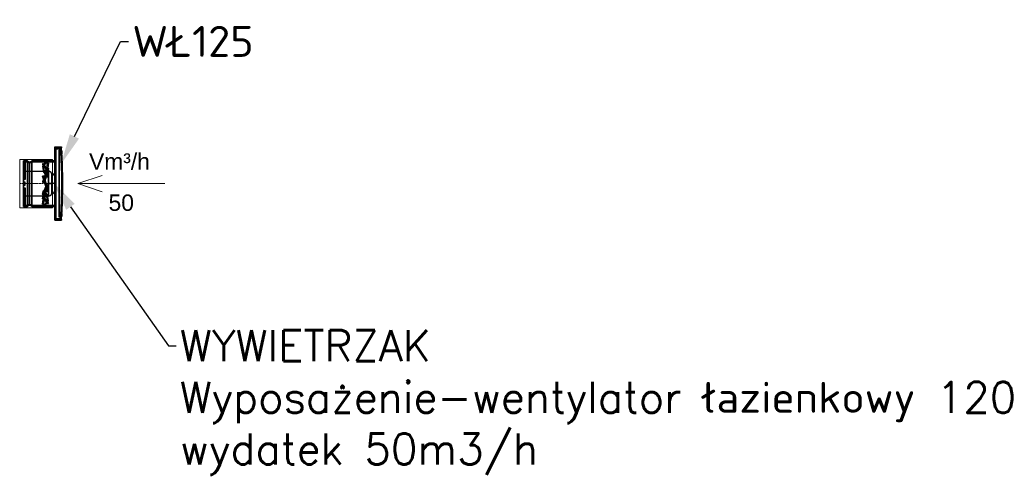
# Model space of a CAD drawing. Header units: centimetres. Extents: x 8435 to 34224, y 15581 to 23928.
# Tile 26 of 256: x 15352 to 15606, y 18429 to 18547. Entities that reach past the tile are written whole.
import ezdxf
from ezdxf import colors
from ezdxf.entities.mleader import LeaderData, LeaderLine
from ezdxf.enums import TextEntityAlignment as Align
from ezdxf.math import Vec2, Vec3

# ---------------------------------------------------------------- set-up
doc = ezdxf.new("R2010")
doc.units = ezdxf.units.CM
doc.header["$LTSCALE"] = 0.2
doc.linetypes.add('DASHDOT', pattern=[1, 0.5, -0.25, 0, -0.25])
for name, color, linetype, lineweight in [('2DL_DESC', 7, 'Continuous', 9), ('2DL_PRO_w', 42, 'Continuous', 15), ('_ET_OPIS', 7, 'Continuous', 20), ('CP_AXISAC', 7, 'DASHDOT', 9)]:
    doc.layers.add(name, color=color, linetype=linetype, lineweight=lineweight)
doc.layers.add('_ET_URZĄDZENIA', color=7, linetype='Continuous')
doc.layers.add('MAIN-1', color=7, linetype='Continuous')
doc.styles.add('CP_ATTR', font='arial.ttf')
doc.styles.add('SIMPLEX', font='simplex.shx', dxfattribs={"height": 12})

# ---------------------------------------------------------------- blocks, each defined once
blk = doc.blocks.new('A$C68ffb835')
at = {"layer": 'MAIN-1'}
for p, q in [((128, 85), (30, 85)), ((30, 85), (30, 76.2)), ((30, 85), (128, 85)), ((32, 85), (32.6, 85)), ((32, 76.2), (32, 85)), ((40.5, 85), (32, 85)), ((32.6, 81), (32.6, 85)), ((32.6, 85), (52.2, 85)), ((33.9, 85), (55.9, 85)), ((33.9, 85), (33.9, 81)), ((53.6, 85), (33.9, 85)), ((56.2, 85), (40.5, 85)), ((40.5, 85), (40.5, 81)), ((44.2, 85), (59.9, 85)), ((44.2, 81), (44.2, 85)), ((76, 85), (44.2, 85)), ((56.2, 85), (52, 85)), ((52, 31.1), (52, 85)), ((52.2, 85), (52, 85)), ((52.2, 81), (52.2, 85)), ((53.6, 85), (53.6, 81)), ((64.7, 85), (53.6, 85)), ((55.9, 81), (55.9, 85)), ((55.9, 85), (64.7, 85)), ((56.2, 85), (56.2, 81)), ((59.9, 85), (76, 85)), ((59.9, 81), (59.9, 85)), ((61.4, 85), (96.6, 85)), ((61.4, 85), (61.4, 81)), ((70.1, 85), (61.4, 85)), ((64.7, 81), (64.7, 85)), ((70.1, 85), (70.1, 81)), ((87.9, 85), (70.1, 85)), ((76, 85), (76, 81)), ((76, 85), (76, 85)), ((76, 85), (76, 81)), ((82, 85), (98.1, 85)), ((82, 81), (82, 85)), ((82, 85), (82, 85)), ((82, 81), (82, 85)), ((113.8, 85), (82, 85)), ((87.9, 81), (87.9, 85)), ((96.6, 85), (87.9, 85)), ((93.3, 85), (93.3, 81)), ((104.4, 85), (93.3, 85)), ((93.3, 85), (102.1, 85)), ((96.6, 81), (96.6, 85)), ((98.1, 85), (98.1, 81)), ((98.1, 85), (113.8, 85)), ((101.8, 85), (106, 85)), ((101.8, 81), (101.8, 85)), ((117.5, 85), (101.8, 85)), ((102.1, 85), (124.1, 85)), ((102.1, 85), (102.1, 81)), ((104.4, 81), (104.4, 85)), ((124.1, 85), (104.4, 85)), ((106, 85), (105.8, 85)), ((105.8, 85), (105.8, 81)), ((105.8, 85), (125.4, 85)), ((106, 85), (106, 31.1)), ((113.8, 85), (113.8, 81)), ((117.5, 81), (117.5, 85)), ((126, 85), (117.5, 85)), ((124.1, 81), (124.1, 85)), ((125.4, 85), (126, 85)), ((125.4, 85), (125.4, 81)), ((126, 85), (126, 76.2)), ((128, 76.2), (128, 85)), ((128, 76.2), (30, 76.2)), ((30, 76.2), (128, 76.2)), ((128, 66.6), (30, 66.6)), ((30, 66.6), (128, 66.6)), ((30, 66.6), (30, 17)), ((126, 76.2), (32, 76.2)), ((32, 76.2), (126, 76.2)), ((32, 71.4), (126, 71.4)), ((126, 71.4), (32, 71.4)), ((32, 66.6), (126, 66.6)), ((32, 15), (32, 66.6)), ((126, 66.6), (32, 66.6)), ((33.9, 81), (32.6, 81)), ((40.5, 81), (32.6, 81)), ((33.9, 81), (53.6, 81)), ((124, 71.4), (34, 71.4)), ((34, 71.4), (124, 71.4)), ((52.2, 81), (40.5, 81)), ((40.5, 81), (56.2, 81)), ((40.5, 81), (44.2, 81)), ((59.9, 81), (44.2, 81)), ((53.6, 81), (52.2, 81)), ((61.4, 81), (55.9, 81)), ((59.9, 81), (55.9, 81)), ((56.2, 81), (59.9, 81)), ((64.7, 81), (59.9, 81)), ((61.4, 81), (70.1, 81)), ((70.1, 81), (64.7, 81)), ((76, 81), (82, 81)), ((76, 81), (76, 81)), ((76, 81), (82, 81)), ((82, 81), (82, 81)), ((93.3, 81), (87.9, 81)), ((87.9, 81), (96.6, 81)), ((98.1, 81), (93.3, 81)), ((102.1, 81), (96.6, 81)), ((98.1, 81), (101.8, 81)), ((102.1, 81), (98.1, 81)), ((113.8, 81), (98.1, 81)), ((101.8, 81), (117.5, 81)), ((105.8, 81), (104.4, 81)), ((104.4, 81), (124.1, 81)), ((117.5, 81), (105.8, 81)), ((113.8, 81), (117.5, 81)), ((125.4, 81), (117.5, 81)), ((125.4, 81), (124.1, 81)), ((126, 66.6), (126, 15)), ((128, 17), (128, 66.6)), ((34.8, 41.8), (34.9, 43.7)), ((34.9, 43.7), (50.6, 41.8)), ((45.9, 41.8), (46.5, 43.7)), ((46.5, 43.7), (58.2, 41.8)), ((56.5, 43.7), (64.5, 41.8)), ((56.9, 41.8), (56.5, 43.7)), ((62.3, 33), (95.1, 43.7)), ((82.6, 43.7), (81.4, 41.8)), ((82, 41.8), (82.6, 43.7)), ((95.1, 43.7), (89.2, 41.8)), ((95.7, 41.8), (95.1, 43.7)), ((116, 43.7), (102.8, 41.8)), ((121.5, 43.7), (106.3, 41.8)), ((115.8, 41.8), (116, 43.7)), ((121.9, 41.8), (121.5, 43.7)), ((34, 39.7), (34.2, 41.6)), ((50.5, 39.9), (34.8, 41.8)), ((51.3, 34.9), (36.1, 33)), ((36.1, 33), (36.5, 31.1)), ((36.5, 31.1), (51.7, 33)), ((42, 31.1), (55.2, 33)), ((42.2, 33), (42, 31.1)), ((55.3, 34.9), (42.2, 33)), ((57.6, 39.9), (45.9, 41.8)), ((50.1, 38.5), (50.2, 40.4)), ((50.1, 37.7), (50.3, 39.6)), ((52.1, 37.7), (50.1, 37.7)), ((50.3, 39.6), (52.2, 39.6)), ((50.5, 39.9), (50.6, 41.8)), ((51.3, 34.9), (51.7, 33)), ((52, 37.1), (51.8, 35.2)), ((51.8, 35.2), (53.7, 35.2)), ((53.9, 37.1), (52, 37.1)), ((79, 31.1), (52, 31.1)), ((52, 31.1), (79, 31.1)), ((55.6, 37.1), (54, 37.1)), ((54, 37.1), (54.4, 35.2)), ((54.4, 35.2), (55.9, 35.2)), ((55.3, 34.9), (55.2, 33)), ((64.9, 39.9), (56.9, 41.8)), ((79, 24.2), (57, 24.2)), ((57.6, 39.9), (58.2, 41.8)), ((58.8, 39.6), (60.3, 39.6)), ((59.1, 37.7), (58.8, 39.6)), ((60.7, 37.7), (59.1, 37.7)), ((68.2, 34.9), (62.3, 33)), ((62.3, 33), (62.9, 31.1)), ((95.7, 41.8), (62.9, 31.1)), ((62.9, 37.7), (63.4, 39.6)), ((63.7, 37.7), (62.9, 37.7)), ((62.9, 31.1), (68.8, 33)), ((63.4, 39.6), (64.3, 39.6)), ((64.9, 39.9), (64.5, 41.8)), ((74.9, 37.1), (68.2, 34.9)), ((68.2, 34.9), (68.8, 33)), ((68.8, 33), (75.5, 35.2)), ((70.3, 37.1), (69.7, 35.2)), ((69.7, 35.2), (70.6, 35.2)), ((71.1, 37.1), (70.3, 37.1)), ((74.9, 37.1), (82.5, 39.6)), ((75.5, 35.2), (74.9, 37.1)), ((74.9, 37.1), (74.9, 37.1)), ((74.9, 37.1), (75.5, 35.2)), ((75.4, 31.1), (76.6, 33)), ((76, 33), (75.4, 31.1)), ((83.1, 37.7), (75.5, 35.2)), ((75.5, 35.2), (75.5, 35.2)), ((77.2, 34.9), (76, 33)), ((77.2, 34.9), (76.6, 33)), ((79, 31.1), (79, 24.2)), ((79, 24.2), (79, 31.1)), ((106, 31.1), (79, 31.1)), ((79, 31.1), (106, 31.1)), ((79, 17), (79, 24.2)), ((79, 17), (79, 24.2)), ((101, 24.2), (79, 24.2)), ((80.8, 39.9), (82, 41.8)), ((80.8, 39.9), (81.4, 41.8)), ((89.2, 41.8), (82.5, 39.6)), ((82.5, 39.6), (83.1, 37.7)), ((82.5, 39.6), (82.5, 39.6)), ((83.1, 37.7), (82.5, 39.6)), ((83.1, 37.7), (89.8, 39.9)), ((83.1, 37.7), (83.1, 37.7)), ((86.9, 37.7), (87.7, 37.7)), ((88.3, 39.6), (87.4, 39.6)), ((87.7, 37.7), (88.3, 39.6)), ((89.8, 39.9), (89.2, 41.8)), ((89.8, 39.9), (95.7, 41.8)), ((93.1, 34.9), (93.5, 33)), ((93.1, 34.9), (101.1, 33)), ((101.5, 31.1), (93.5, 33)), ((94.6, 35.2), (93.7, 35.2)), ((94.3, 37.1), (95.1, 37.1)), ((95.1, 37.1), (94.6, 35.2)), ((97.3, 37.1), (98.9, 37.1)), ((99.2, 35.2), (97.7, 35.2)), ((98.9, 37.1), (99.2, 35.2)), ((100.4, 34.9), (99.8, 33)), ((111.5, 31.1), (99.8, 33)), ((100.4, 34.9), (112.1, 33)), ((101.1, 33), (101.5, 31.1)), ((103.6, 39.6), (102.1, 39.6)), ((102.4, 37.7), (104, 37.7)), ((102.7, 39.9), (115.8, 41.8)), ((102.7, 39.9), (102.8, 41.8)), ((104, 37.7), (103.6, 39.6)), ((104.1, 37.7), (106, 37.7)), ((106.2, 39.6), (104.3, 39.6)), ((107.7, 35.2), (105.8, 35.2)), ((105.9, 37.1), (107.9, 37.1)), ((106, 37.7), (106.2, 39.6)), ((106.7, 39.9), (106.3, 41.8)), ((106.7, 39.9), (121.9, 41.8)), ((107.5, 34.9), (107.4, 33)), ((123.1, 31.1), (107.4, 33)), ((107.5, 34.9), (123.2, 33)), ((107.9, 37.1), (107.7, 35.2)), ((107.8, 34.4), (107.9, 36.3)), ((112.1, 33), (111.5, 31.1)), ((123.2, 33), (123.1, 31.1)), ((123.8, 33.2), (124, 35.1)), ((0, 17), (2, 17)), ((0, 17), (0, 17)), ((2, 17), (0, 17)), ((0, 17), (0, 3.1)), ((0, 17), (0, 3.1)), ((0, 3.1), (0, 3.1)), ((0, 3.1), (0, 3.1)), ((0, 3.1), (0, 3.1)), ((0, 3.1), (0, 3.1)), ((0, 3.1), (0, 3.1)), ((0, 3.1), (0.1, 3.1)), ((0.1, 3.1), (0, 3.1)), ((0, 3.1), (0, 3.1)), ((0, 3.1), (0, 3.1)), ((0, 3.1), (0, 3.1)), ((0, 3.1), (0, 3.1)), ((0, 3.1), (0, 3.1)), ((0, 3.1), (0, 3.1)), ((0.1, 3.1), (0.1, 3.1)), ((0.1, 3.1), (0.1, 3.1)), ((0.1, 3.1), (0.2, 3.1)), ((0.2, 3.1), (0.1, 3.1)), ((0.1, 3.1), (0.1, 3.1)), ((0.1, 3.1), (0.1, 3.1)), ((0.2, 3.1), (0.2, 3.1)), ((0.2, 3.1), (0.2, 3.1)), ((0.2, 3.1), (0.3, 3.1)), ((0.3, 3.1), (0.2, 3.1)), ((0.2, 3.1), (0.2, 3.1)), ((0.2, 3.1), (0.2, 3.1)), ((0.3, 3.1), (0.3, 3.1)), ((0.3, 3.1), (0.4, 3.1)), ((0.4, 3.1), (0.3, 3.1)), ((0.3, 3.1), (0.3, 3.1)), ((0.4, 3.1), (0.4, 3.1)), ((0.4, 3.1), (0.5, 3.1)), ((0.5, 3.1), (0.4, 3.1)), ((0.4, 3.1), (0.4, 3.1)), ((0.5, 3.1), (0.6, 3.1)), ((0.6, 3.1), (0.5, 3.1)), ((0.6, 3.1), (0.6, 3.1)), ((0.6, 3.1), (0.7, 3.1)), ((0.7, 3.1), (0.6, 3.1)), ((0.6, 3.1), (0.6, 3.1)), ((0.7, 3.1), (0.7, 3.1)), ((0.7, 3.1), (0.8, 3.1)), ((0.8, 3.1), (0.7, 3.1)), ((0.7, 3.1), (0.7, 3.1)), ((0.8, 3.1), (0.9, 3.1)), ((0.9, 3.1), (0.8, 3.1)), ((0.9, 3.1), (1, 3)), ((1, 3), (0.9, 3.1)), ((1, 3), (1.1, 3)), ((1.1, 3), (1, 3)), ((1.1, 3), (1.1, 3)), ((1.1, 3), (1.2, 3)), ((1.2, 3), (1.1, 3)), ((1.1, 3), (1.1, 3)), ((1.2, 3), (1.3, 3)), ((1.3, 3), (1.2, 3)), ((1.3, 3), (1.4, 3)), ((1.4, 3), (1.3, 3)), ((1.4, 3), (1.5, 3)), ((1.5, 3), (1.4, 3)), ((1.5, 3), (1.6, 3)), ((1.6, 3), (1.5, 3)), ((1.6, 3), (1.6, 3)), ((1.6, 3), (1.7, 3)), ((1.7, 3), (1.6, 3)), ((1.6, 3), (1.6, 3)), ((1.7, 3), (1.8, 3)), ((1.8, 3), (1.7, 3)), ((1.8, 3), (1.9, 3)), ((1.9, 3), (1.8, 3)), ((1.9, 3), (2, 3)), ((2, 3), (1.9, 3)), ((2, 17), (156, 17)), ((156, 17), (2, 17)), ((2, 17), (2, 3)), ((2, 17), (2, 3)), ((2, 15), (2, 5)), ((4, 15), (2, 15)), ((2, 15), (2, 5)), ((2, 15), (4, 15)), ((2, 15), (2, 15)), ((2, 5), (2, 5)), ((2, 5), (2, 5)), ((2, 5), (2, 5)), ((2, 5), (2, 5)), ((2, 5), (2, 5)), ((2, 5), (2.1, 5)), ((2, 5), (2, 5)), ((2.1, 5), (2, 5)), ((2, 5), (2, 5)), ((2, 5), (2, 5)), ((2, 5), (2, 5)), ((2, 5), (2, 5)), ((2, 5), (2, 5)), ((2.1, 5), (2.1, 5)), ((2.1, 5), (2.1, 5)), ((2.1, 5), (2.2, 5)), ((2.2, 5), (2.1, 5)), ((2.1, 5), (2.1, 5)), ((2.1, 5), (2.1, 5)), ((2.2, 5), (2.2, 5)), ((2.2, 5), (2.2, 5)), ((2.2, 5), (2.3, 4.9)), ((2.3, 4.9), (2.2, 5)), ((2.2, 5), (2.2, 5)), ((2.2, 5), (2.2, 5)), ((2.3, 4.9), (2.3, 4.9)), ((2.3, 4.9), (2.4, 4.9)), ((2.4, 4.9), (2.3, 4.9)), ((2.3, 4.9), (2.3, 4.9)), ((2.4, 4.9), (2.4, 4.9)), ((2.4, 4.9), (2.5, 4.9)), ((2.5, 4.9), (2.4, 4.9)), ((2.4, 4.9), (2.4, 4.9)), ((2.5, 4.9), (2.6, 4.9)), ((2.6, 4.9), (2.5, 4.9)), ((2.6, 4.9), (2.6, 4.9)), ((2.6, 4.9), (2.7, 4.9)), ((2.7, 4.9), (2.6, 4.9)), ((2.6, 4.9), (2.6, 4.9)), ((2.7, 4.9), (2.7, 4.9)), ((2.7, 4.9), (2.8, 4.9)), ((2.8, 4.9), (2.7, 4.9)), ((2.7, 4.9), (2.7, 4.9)), ((2.8, 4.9), (2.9, 4.9)), ((2.9, 4.9), (2.8, 4.9)), ((2.9, 4.9), (3, 4.9)), ((3, 4.9), (2.9, 4.9)), ((3, 4.9), (3.1, 4.9)), ((3.1, 4.9), (3, 4.9)), ((3.1, 4.9), (3.1, 4.9)), ((3.1, 4.9), (3.2, 4.9)), ((3.2, 4.9), (3.1, 4.9)), ((3.1, 4.9), (3.1, 4.9)), ((3.2, 4.9), (3.3, 4.9)), ((3.3, 4.9), (3.2, 4.9)), ((3.3, 4.9), (3.4, 4.9)), ((3.4, 4.9), (3.3, 4.9)), ((3.4, 4.9), (3.5, 4.9)), ((3.5, 4.9), (3.4, 4.9)), ((3.5, 4.9), (3.6, 4.8)), ((3.6, 4.8), (3.5, 4.9)), ((3.6, 4.8), (3.6, 4.8)), ((3.6, 4.8), (3.7, 4.8)), ((3.7, 4.8), (3.6, 4.8)), ((3.6, 4.8), (3.6, 4.8)), ((3.7, 4.8), (3.8, 4.8)), ((3.8, 4.8), (3.7, 4.8)), ((3.8, 4.8), (3.9, 4.8)), ((3.9, 4.8), (3.8, 4.8)), ((3.9, 4.8), (4, 4.8)), ((4, 4.8), (3.9, 4.8)), ((4, 15), (4, 4.8)), ((154, 15), (4, 15)), ((4, 15), (4, 4.8)), ((4, 15), (154, 15)), ((6.9, 4.6), (6.9, 8)), ((6.9, 8), (151.1, 8)), ((6.9, 4.6), (6.9, 8)), ((151.1, 8), (6.9, 8)), ((6.9, 8), (6.9, 8)), ((6.9, 4.6), (6.9, 8)), ((6.9, 8), (151.1, 8)), ((6.9, 4.6), (6.9, 8)), ((151.1, 8), (6.9, 8)), ((6.9, 8), (6.9, 8)), ((6.9, 4.6), (6.9, 8)), ((6.9, 8), (151.1, 8)), ((6.9, 4.6), (6.9, 8)), ((151.1, 8), (6.9, 8)), ((6.9, 8), (6.9, 8)), ((6.9, 4.6), (6.9, 8)), ((151.1, 8), (6.9, 8)), ((6.9, 8), (151.1, 8)), ((6.9, 8), (6.9, 8)), ((6.9, 4.6), (6.9, 8)), ((6.9, 4.6), (6.9, 8)), ((151.1, 8), (6.9, 8)), ((6.9, 8), (151.1, 8)), ((6.9, 8), (6.9, 8)), ((6.9, 4.6), (6.9, 8)), ((6.9, 4.6), (6.9, 8)), ((151.1, 8), (6.9, 8)), ((6.9, 8), (151.1, 8)), ((6.9, 8), (6.9, 8)), ((6.9, 4.6), (6.9, 8)), ((6.9, 4.6), (6.9, 8)), ((151.1, 8), (6.9, 8)), ((6.9, 8), (151.1, 8)), ((6.9, 8), (6.9, 8)), ((6.9, 4.6), (6.9, 8)), ((6.9, 4.6), (6.9, 8)), ((151.1, 8), (6.9, 8)), ((6.9, 8), (151.1, 8)), ((6.9, 8), (6.9, 8)), ((6.9, 4.6), (6.9, 8)), ((6.9, 4.6), (6.9, 8)), ((151.1, 8), (6.9, 8)), ((6.9, 8), (151.1, 8)), ((6.9, 8), (6.9, 8)), ((6.9, 4.6), (6.9, 8)), ((6.9, 4.6), (6.9, 4.6)), ((6.9, 4.6), (6.9, 4.6)), ((6.9, 4.6), (6.9, 4.6)), ((6.9, 4.6), (6.9, 4.6)), ((6.9, 4.6), (6.9, 4.6)), ((6.9, 4.6), (6.9, 4.6)), ((6.9, 4.6), (6.9, 4.6)), ((6.9, 4.6), (6.9, 4.6)), ((6.9, 4.6), (6.9, 4.6)), ((8, 4.5), (7.9, 4.5)), ((7.9, 4.5), (7.9, 4.5)), ((7.9, 4.5), (7.9, 4.5)), ((7.9, 4.5), (7.9, 4.5)), ((7.9, 4.5), (7.9, 4.5)), ((7.9, 4.5), (8, 4.5)), ((7.9, 4.5), (7.9, 2.5)), ((7.9, 2.5), (7.9, 4.5)), ((8, 2.5), (7.9, 2.5)), ((7.9, 2.5), (7.9, 2.5)), ((7.9, 2.5), (7.9, 2.5)), ((7.9, 2.5), (7.9, 2.5)), ((7.9, 2.5), (7.9, 2.5)), ((7.9, 2.5), (8, 2.5)), ((8.1, 4.5), (8, 4.5)), ((8, 4.5), (8, 4.5)), ((8, 4.5), (8, 4.5)), ((8, 4.5), (8, 4.5)), ((8, 4.5), (8, 4.5)), ((8, 4.5), (8.1, 4.5)), ((8.1, 2.5), (8, 2.5)), ((8, 2.5), (8, 2.5)), ((8, 2.5), (8, 2.5)), ((8, 2.5), (8, 2.5)), ((8, 2.5), (8, 2.5)), ((8, 2.5), (8.1, 2.5)), ((8.1, 4.5), (8.1, 4.5)), ((8.1, 4.5), (8.1, 4.5)), ((8.1, 2.5), (8.1, 4.5)), ((8.1, 4.5), (8.1, 2.5)), ((8.1, 2.5), (8.1, 2.5)), ((8.1, 2.5), (8.1, 2.5)), ((8.3, 4.5), (8.2, 4.5)), ((8.2, 4.5), (8.3, 4.5)), ((8.2, 4.5), (8.2, 2.5)), ((8.2, 2.5), (8.2, 4.5)), ((8.3, 2.5), (8.2, 2.5)), ((8.2, 2.5), (8.3, 2.5)), ((8.4, 4.5), (8.3, 4.5)), ((8.3, 4.5), (8.4, 4.5)), ((8.4, 2.5), (8.3, 2.5)), ((8.3, 2.5), (8.4, 2.5)), ((8.5, 4.5), (8.4, 4.5)), ((8.4, 4.5), (8.5, 4.5)), ((8.5, 2.5), (8.4, 2.5)), ((8.4, 2.5), (8.5, 2.5)), ((8.6, 4.5), (8.5, 4.5)), ((8.5, 4.5), (8.6, 4.5)), ((8.6, 2.5), (8.5, 2.5)), ((8.5, 2.5), (8.6, 2.5)), ((8.7, 4.5), (8.6, 4.5)), ((8.6, 4.5), (8.7, 4.5)), ((8.7, 2.5), (8.6, 2.5)), ((8.6, 2.5), (8.7, 2.5)), ((8.9, 4.5), (8.7, 4.5)), ((8.7, 4.5), (8.9, 4.5)), ((8.9, 2.5), (8.7, 2.5)), ((8.7, 2.5), (8.9, 2.5)), ((8.9, 2.5), (8.9, 4.5)), ((8.9, 4.5), (8.9, 2.5)), ((9.2, 4.4), (9.1, 4.4)), ((9.1, 4.4), (9.2, 4.4)), ((9.1, 4.4), (9.1, 2.4)), ((9.1, 2.4), (9.1, 4.4)), ((9.2, 2.4), (9.1, 2.4)), ((9.1, 2.4), (9.2, 2.4)), ((9.4, 4.4), (9.2, 4.4)), ((9.2, 4.4), (9.3, 4.4)), ((9.4, 2.4), (9.2, 2.4)), ((9.2, 2.4), (9.3, 2.4)), ((9.3, 4.4), (9.5, 4.4)), ((9.3, 2.4), (9.5, 2.4)), ((9.6, 4.4), (9.4, 4.4)), ((9.6, 2.4), (9.4, 2.4)), ((9.5, 4.4), (9.7, 4.4)), ((9.5, 2.4), (9.7, 2.4)), ((9.8, 4.4), (9.6, 4.4)), ((9.8, 2.4), (9.6, 2.4)), ((9.7, 4.4), (9.8, 4.4)), ((9.7, 2.4), (9.8, 2.4)), ((10, 4.4), (9.8, 4.4)), ((9.8, 4.4), (10, 4.4)), ((10, 2.4), (9.8, 2.4)), ((9.8, 2.4), (10, 2.4)), ((10.2, 4.4), (10, 4.4)), ((10, 4.4), (10.2, 4.4)), ((10.2, 2.4), (10, 2.4)), ((10, 2.4), (10.2, 2.4)), ((10.2, 2.4), (10.2, 4.4)), ((10.2, 4.4), (10.2, 2.4)), ((10.5, 4.4), (10.7, 4.3)), ((10.7, 4.3), (10.5, 4.4)), ((10.5, 4.4), (10.5, 2.4)), ((10.5, 2.4), (10.5, 4.4)), ((10.7, 2.3), (10.5, 2.4)), ((10.5, 2.4), (10.7, 2.3)), ((10.7, 4.3), (10.9, 4.3)), ((10.9, 4.3), (10.7, 4.3)), ((10.9, 2.3), (10.7, 2.3)), ((10.7, 2.3), (10.9, 2.3)), ((10.9, 4.3), (11.1, 4.3)), ((11.1, 4.3), (10.9, 4.3)), ((11.1, 2.3), (10.9, 2.3)), ((10.9, 2.3), (11.2, 2.3)), ((11.1, 4.3), (11.3, 4.3)), ((11.3, 4.3), (11.1, 4.3)), ((11.3, 2.3), (11.1, 2.3)), ((11.2, 2.3), (11.5, 2.3)), ((11.3, 4.3), (11.5, 4.3)), ((11.5, 4.3), (11.3, 4.3)), ((11.5, 2.3), (11.3, 2.3)), ((11.5, 4.3), (11.8, 4.3)), ((11.8, 4.3), (11.5, 4.3)), ((11.8, 2.3), (11.5, 2.3)), ((11.5, 2.3), (11.7, 2.3)), ((11.7, 2.3), (12, 2.2)), ((11.8, 4.3), (12, 4.2)), ((12, 4.2), (11.8, 4.3)), ((12, 2.2), (11.8, 2.3)), ((12, 2.2), (12, 4.2)), ((12, 4.2), (12, 2.2)), ((12.4, 4.2), (12.4, 2.2)), ((12.4, 4.2), (12.7, 4.2)), ((12.7, 4.2), (12.4, 4.2)), ((12.4, 2.2), (12.4, 4.2)), ((12.7, 2.2), (12.4, 2.2)), ((12.4, 2.2), (12.7, 2.2)), ((12.7, 4.2), (13, 4.2)), ((13, 4.2), (12.7, 4.2)), ((13, 2.2), (12.7, 2.2)), ((12.7, 2.2), (13, 2.2)), ((13, 4.2), (13.3, 4.2)), ((13.3, 4.2), (13, 4.2)), ((13.3, 2.2), (13, 2.2)), ((13, 2.2), (13.3, 2.2)), ((13.3, 4.2), (13.6, 4.1)), ((13.6, 4.1), (13.3, 4.2)), ((13.6, 2.1), (13.3, 2.2)), ((13.3, 2.2), (13.6, 2.1)), ((13.6, 4.1), (14, 4.1)), ((14, 4.1), (13.6, 4.1)), ((14, 2.1), (13.6, 2.1)), ((13.6, 2.1), (14, 2.1)), ((14, 4.1), (14.3, 4.1)), ((14.3, 4.1), (14, 4.1)), ((14.3, 2.1), (14, 2.1)), ((14, 2.1), (14.3, 2.1)), ((14.3, 4.1), (14.7, 4.1)), ((14.7, 4.1), (14.3, 4.1)), ((14.7, 2.1), (14.3, 2.1)), ((14.3, 2.1), (14.7, 2.1)), ((14.7, 4.1), (14.7, 2.1)), ((14.7, 2.1), (14.7, 4.1)), ((128, 17), (30, 17)), ((30, 17), (128, 17)), ((126, 15), (32, 15)), ((32, 15), (126, 15)), ((64.3, 17), (79, 17)), ((79, 17), (93.7, 17)), ((143.3, 4.1), (143.7, 4.1)), ((143.7, 4.1), (143.3, 4.1)), ((143.3, 2.1), (143.3, 4.1)), ((143.3, 4.1), (143.3, 2.1)), ((143.7, 2.1), (143.3, 2.1)), ((143.3, 2.1), (143.7, 2.1)), ((143.7, 4.1), (144, 4.1)), ((144, 4.1), (143.7, 4.1)), ((144, 2.1), (143.7, 2.1)), ((143.7, 2.1), (144, 2.1)), ((144, 4.1), (144.4, 4.1)), ((144.4, 4.1), (144, 4.1)), ((144.4, 2.1), (144, 2.1)), ((144, 2.1), (144.4, 2.1)), ((144.4, 4.1), (144.7, 4.2)), ((144.7, 4.2), (144.4, 4.1)), ((144.7, 2.2), (144.4, 2.1)), ((144.4, 2.1), (144.7, 2.2)), ((144.7, 4.2), (145, 4.2)), ((145, 4.2), (144.7, 4.2)), ((145, 2.2), (144.7, 2.2)), ((144.7, 2.2), (145, 2.2)), ((145, 4.2), (145.3, 4.2)), ((145.3, 4.2), (145, 4.2)), ((145.3, 2.2), (145, 2.2)), ((145, 2.2), (145.3, 2.2)), ((145.3, 4.2), (145.6, 4.2)), ((145.6, 4.2), (145.3, 4.2)), ((145.6, 2.2), (145.3, 2.2)), ((145.3, 2.2), (145.6, 2.2)), ((145.6, 2.2), (145.6, 4.2)), ((145.6, 4.2), (145.6, 2.2)), ((146, 4.2), (146.2, 4.3)), ((146.2, 4.3), (146, 4.2)), ((146, 4.2), (146, 2.2)), ((146, 2.2), (146, 4.2)), ((146.3, 2.3), (146, 2.2)), ((146, 2.2), (146.2, 2.3)), ((146.2, 4.3), (146.5, 4.3)), ((146.5, 4.3), (146.2, 4.3)), ((146.2, 2.3), (146.5, 2.3)), ((146.5, 2.3), (146.3, 2.3)), ((146.5, 4.3), (146.7, 4.3)), ((146.7, 4.3), (146.5, 4.3)), ((146.8, 2.3), (146.5, 2.3)), ((146.5, 2.3), (146.7, 2.3)), ((146.7, 4.3), (146.9, 4.3)), ((146.9, 4.3), (146.7, 4.3)), ((146.7, 2.3), (146.9, 2.3)), ((147.1, 2.3), (146.8, 2.3)), ((146.9, 4.3), (147.1, 4.3)), ((147.1, 4.3), (146.9, 4.3)), ((146.9, 2.3), (147.1, 2.3)), ((147.1, 4.3), (147.3, 4.3)), ((147.3, 4.3), (147.1, 4.3)), ((147.3, 2.3), (147.1, 2.3)), ((147.1, 2.3), (147.3, 2.3)), ((147.3, 4.3), (147.5, 4.4)), ((147.5, 4.4), (147.3, 4.3)), ((147.5, 2.4), (147.3, 2.3)), ((147.3, 2.3), (147.5, 2.4)), ((147.5, 2.4), (147.5, 4.4)), ((147.5, 4.4), (147.5, 2.4)), ((147.8, 4.4), (148, 4.4)), ((148, 4.4), (147.8, 4.4)), ((147.8, 4.4), (147.8, 2.4)), ((147.8, 2.4), (147.8, 4.4)), ((148, 2.4), (147.8, 2.4)), ((147.8, 2.4), (148, 2.4)), ((148, 4.4), (148.2, 4.4)), ((148.2, 4.4), (148, 4.4)), ((148.2, 2.4), (148, 2.4)), ((148, 2.4), (148.2, 2.4)), ((148.2, 4.4), (148.3, 4.4)), ((148.4, 4.4), (148.2, 4.4)), ((148.4, 2.4), (148.2, 2.4)), ((148.2, 2.4), (148.4, 2.4)), ((148.3, 4.4), (148.5, 4.4)), ((148.6, 4.4), (148.4, 4.4)), ((148.6, 2.4), (148.4, 2.4)), ((148.4, 2.4), (148.6, 2.4)), ((148.5, 4.4), (148.7, 4.4)), ((148.8, 4.4), (148.6, 4.4)), ((148.8, 2.4), (148.6, 2.4)), ((148.6, 2.4), (148.8, 2.4)), ((148.7, 4.4), (148.8, 4.4)), ((148.8, 4.4), (148.9, 4.4)), ((148.9, 4.4), (148.8, 4.4)), ((148.9, 2.4), (148.8, 2.4)), ((148.8, 2.4), (148.9, 2.4)), ((148.9, 2.4), (148.9, 4.4)), ((148.9, 4.4), (148.9, 2.4)), ((149.1, 4.5), (149.3, 4.5)), ((149.3, 4.5), (149.1, 4.5)), ((149.1, 4.5), (149.1, 2.5)), ((149.1, 2.5), (149.1, 4.5)), ((149.3, 2.5), (149.1, 2.5)), ((149.1, 2.5), (149.3, 2.5)), ((149.3, 4.5), (149.4, 4.5)), ((149.4, 4.5), (149.3, 4.5)), ((149.4, 2.5), (149.3, 2.5)), ((149.3, 2.5), (149.4, 2.5)), ((149.4, 4.5), (149.5, 4.5)), ((149.5, 4.5), (149.4, 4.5)), ((149.5, 2.5), (149.4, 2.5)), ((149.4, 2.5), (149.5, 2.5)), ((149.5, 4.5), (149.6, 4.5)), ((149.6, 4.5), (149.5, 4.5)), ((149.6, 2.5), (149.5, 2.5)), ((149.5, 2.5), (149.6, 2.5)), ((149.6, 4.5), (149.7, 4.5)), ((149.7, 4.5), (149.6, 4.5)), ((149.7, 2.5), (149.6, 2.5)), ((149.6, 2.5), (149.7, 2.5)), ((149.7, 4.5), (149.8, 4.5)), ((149.8, 4.5), (149.7, 4.5)), ((149.8, 2.5), (149.7, 2.5)), ((149.7, 2.5), (149.8, 2.5)), ((149.8, 2.5), (149.8, 4.5)), ((149.8, 4.5), (149.8, 2.5)), ((149.9, 4.5), (149.9, 4.5)), ((149.9, 4.5), (150, 4.5)), ((150, 4.5), (149.9, 4.5)), ((149.9, 4.5), (149.9, 4.5)), ((149.9, 4.5), (149.9, 2.5)), ((149.9, 2.5), (149.9, 4.5)), ((150, 2.5), (149.9, 2.5)), ((149.9, 2.5), (149.9, 2.5)), ((149.9, 2.5), (149.9, 2.5)), ((149.9, 2.5), (150, 2.5)), ((150, 4.5), (150, 4.5)), ((150, 4.5), (150, 4.5)), ((150, 4.5), (150.1, 4.5)), ((150.1, 4.5), (150, 4.5)), ((150, 4.5), (150, 4.5)), ((150, 4.5), (150, 4.5)), ((150.1, 2.5), (150, 2.5)), ((150, 2.5), (150, 2.5)), ((150, 2.5), (150, 2.5)), ((150, 2.5), (150, 2.5)), ((150, 2.5), (150, 2.5)), ((150, 2.5), (150.1, 2.5)), ((150.1, 4.5), (150.1, 4.5)), ((150.1, 4.5), (150.1, 4.5)), ((150.1, 4.5), (150.1, 4.5)), ((150.1, 4.5), (150.1, 4.5)), ((150.1, 2.5), (150.1, 4.5)), ((150.1, 4.5), (150.1, 2.5)), ((150.1, 2.5), (150.1, 2.5)), ((150.1, 2.5), (150.1, 2.5)), ((150.1, 2.5), (150.1, 2.5)), ((150.1, 2.5), (150.1, 2.5)), ((151.1, 4.6), (151.1, 8)), ((151.1, 4.6), (151.1, 8)), ((151.1, 8), (151.1, 8)), ((151.1, 4.6), (151.1, 8)), ((151.1, 4.6), (151.1, 8)), ((151.1, 8), (151.1, 8)), ((151.1, 4.6), (151.1, 8)), ((151.1, 4.6), (151.1, 8)), ((151.1, 8), (151.1, 8)), ((151.1, 4.6), (151.1, 8)), ((151.1, 8), (151.1, 8)), ((151.1, 4.6), (151.1, 8)), ((151.1, 4.6), (151.1, 8)), ((151.1, 8), (151.1, 8)), ((151.1, 4.6), (151.1, 8)), ((151.1, 4.6), (151.1, 8)), ((151.1, 8), (151.1, 8)), ((151.1, 4.6), (151.1, 8)), ((151.1, 4.6), (151.1, 8)), ((151.1, 8), (151.1, 8)), ((151.1, 4.6), (151.1, 8)), ((151.1, 4.6), (151.1, 8)), ((151.1, 8), (151.1, 8)), ((151.1, 4.6), (151.1, 8)), ((151.1, 4.6), (151.1, 8)), ((151.1, 8), (151.1, 8)), ((151.1, 4.6), (151.1, 8)), ((151.1, 4.6), (151.1, 4.6)), ((151.1, 4.6), (151.1, 4.6)), ((151.1, 4.6), (151.1, 4.6)), ((151.1, 4.6), (151.1, 4.6)), ((151.1, 4.6), (151.1, 4.6)), ((151.1, 4.6), (151.1, 4.6)), ((151.1, 4.6), (151.1, 4.6)), ((151.1, 4.6), (151.1, 4.6)), ((151.1, 4.6), (151.1, 4.6)), ((154, 15), (154, 4.8)), ((154, 15), (156, 15)), ((154, 15), (154, 4.8)), ((156, 15), (154, 15)), ((154, 4.8), (154.1, 4.8)), ((154.1, 4.8), (154, 4.8)), ((154.1, 4.8), (154.2, 4.8)), ((154.2, 4.8), (154.1, 4.8)), ((154.2, 4.8), (154.3, 4.8)), ((154.3, 4.8), (154.2, 4.8)), ((154.3, 4.8), (154.4, 4.8)), ((154.4, 4.8), (154.3, 4.8)), ((154.4, 4.8), (154.5, 4.9)), ((154.5, 4.9), (154.4, 4.8)), ((154.4, 4.8), (154.4, 4.8)), ((154.4, 4.8), (154.4, 4.8)), ((154.5, 4.9), (154.6, 4.9)), ((154.6, 4.9), (154.5, 4.9)), ((154.6, 4.9), (154.7, 4.9)), ((154.7, 4.9), (154.6, 4.9)), ((154.7, 4.9), (154.8, 4.9)), ((154.8, 4.9), (154.7, 4.9)), ((154.8, 4.9), (154.9, 4.9)), ((154.9, 4.9), (154.8, 4.9)), ((154.9, 4.9), (154.9, 4.9)), ((154.9, 4.9), (155, 4.9)), ((155, 4.9), (154.9, 4.9)), ((154.9, 4.9), (154.9, 4.9)), ((155, 4.9), (155.1, 4.9)), ((155.1, 4.9), (155, 4.9)), ((155.1, 4.9), (155.2, 4.9)), ((155.2, 4.9), (155.1, 4.9)), ((155.2, 4.9), (155.3, 4.9)), ((155.3, 4.9), (155.2, 4.9)), ((155.3, 4.9), (155.3, 4.9)), ((155.3, 4.9), (155.4, 4.9)), ((155.4, 4.9), (155.3, 4.9)), ((155.3, 4.9), (155.3, 4.9)), ((155.4, 4.9), (155.4, 4.9)), ((155.4, 4.9), (155.5, 4.9)), ((155.5, 4.9), (155.4, 4.9)), ((155.4, 4.9), (155.4, 4.9)), ((155.5, 4.9), (155.6, 4.9)), ((155.6, 4.9), (155.5, 4.9)), ((155.6, 4.9), (155.6, 4.9)), ((155.6, 4.9), (155.7, 4.9)), ((155.7, 4.9), (155.6, 4.9)), ((155.6, 4.9), (155.6, 4.9)), ((155.7, 4.9), (155.8, 5)), ((155.8, 5), (155.7, 4.9)), ((155.7, 4.9), (155.7, 4.9)), ((155.7, 4.9), (155.7, 4.9)), ((155.8, 5), (155.8, 5)), ((155.8, 5), (155.8, 5)), ((155.8, 5), (155.9, 5)), ((155.9, 5), (155.8, 5)), ((155.8, 5), (155.8, 5)), ((155.8, 5), (155.8, 5)), ((155.9, 5), (155.9, 5)), ((155.9, 5), (155.9, 5)), ((155.9, 5), (156, 5)), ((156, 5), (155.9, 5)), ((155.9, 5), (155.9, 5)), ((155.9, 5), (155.9, 5)), ((158, 17), (156, 17)), ((156, 17), (158, 17)), ((156, 17), (156, 3)), ((156, 17), (156, 3)), ((156, 15), (156, 5)), ((156, 15), (156, 5)), ((156, 15), (156, 15)), ((156, 5), (156, 5)), ((156, 5), (156, 5)), ((156, 5), (156, 5)), ((156, 5), (156, 5)), ((156, 5), (156, 5)), ((156, 5), (156, 5)), ((156, 5), (156, 5)), ((156, 5), (156, 5)), ((156, 5), (156, 5)), ((156, 5), (156, 5)), ((156, 5), (156, 5)), ((156, 3), (156.1, 3)), ((156.1, 3), (156, 3)), ((156.1, 3), (156.2, 3)), ((156.2, 3), (156.1, 3)), ((156.2, 3), (156.3, 3)), ((156.3, 3), (156.2, 3)), ((156.3, 3), (156.4, 3)), ((156.4, 3), (156.3, 3)), ((156.4, 3), (156.4, 3)), ((156.4, 3), (156.5, 3)), ((156.5, 3), (156.4, 3)), ((156.4, 3), (156.4, 3)), ((156.5, 3), (156.6, 3)), ((156.6, 3), (156.5, 3)), ((156.6, 3), (156.7, 3)), ((156.7, 3), (156.6, 3)), ((156.7, 3), (156.8, 3)), ((156.8, 3), (156.7, 3)), ((156.8, 3), (156.9, 3)), ((156.9, 3), (156.8, 3)), ((156.9, 3), (156.9, 3)), ((156.9, 3), (157, 3)), ((157, 3), (156.9, 3)), ((156.9, 3), (156.9, 3)), ((157, 3), (157.1, 3.1)), ((157.1, 3.1), (157, 3)), ((157.1, 3.1), (157.2, 3.1)), ((157.2, 3.1), (157.1, 3.1)), ((157.2, 3.1), (157.3, 3.1)), ((157.3, 3.1), (157.2, 3.1)), ((157.3, 3.1), (157.3, 3.1)), ((157.3, 3.1), (157.4, 3.1)), ((157.4, 3.1), (157.3, 3.1)), ((157.3, 3.1), (157.3, 3.1)), ((157.4, 3.1), (157.4, 3.1)), ((157.4, 3.1), (157.5, 3.1)), ((157.5, 3.1), (157.4, 3.1)), ((157.4, 3.1), (157.4, 3.1)), ((157.5, 3.1), (157.6, 3.1)), ((157.6, 3.1), (157.5, 3.1)), ((157.6, 3.1), (157.6, 3.1)), ((157.6, 3.1), (157.7, 3.1)), ((157.7, 3.1), (157.6, 3.1)), ((157.6, 3.1), (157.6, 3.1)), ((157.7, 3.1), (157.7, 3.1)), ((157.7, 3.1), (157.8, 3.1)), ((157.8, 3.1), (157.7, 3.1)), ((157.7, 3.1), (157.7, 3.1)), ((157.8, 3.1), (157.8, 3.1)), ((157.8, 3.1), (157.8, 3.1)), ((157.8, 3.1), (157.9, 3.1)), ((157.9, 3.1), (157.8, 3.1)), ((157.8, 3.1), (157.8, 3.1)), ((157.8, 3.1), (157.8, 3.1)), ((157.9, 3.1), (157.9, 3.1)), ((157.9, 3.1), (157.9, 3.1)), ((157.9, 3.1), (158, 3.1)), ((158, 3.1), (157.9, 3.1)), ((157.9, 3.1), (157.9, 3.1)), ((157.9, 3.1), (157.9, 3.1)), ((158, 17), (158, 17)), ((158, 17), (158, 3.1)), ((158, 17), (158, 3.1)), ((158, 3.1), (158, 3.1)), ((158, 3.1), (158, 3.1)), ((158, 3.1), (158, 3.1)), ((158, 3.1), (158, 3.1)), ((158, 3.1), (158, 3.1)), ((158, 3.1), (158, 3.1)), ((158, 3.1), (158, 3.1)), ((158, 3.1), (158, 3.1)), ((158, 3.1), (158, 3.1)), ((158, 3.1), (158, 3.1)), ((158, 3.1), (158, 3.1))]:
    blk.add_line(p, q, dxfattribs=at)
for centre, radius, start, end in [((25.1, 71.4), 6.86, 0, 44.4153), ((25.1, 71.4), 6.86, 315.5847, 0), ((27.1, 71.4), 6.86, 0, 44.4153), ((27.1, 71.4), 6.86, 315.5847, 0), ((130.9, 71.4), 6.86, 135.5847, 180), ((130.9, 71.4), 6.86, 180, 224.4153), ((132.9, 71.4), 6.86, 135.5847, 180), ((132.9, 71.4), 6.86, 180, 224.4153), ((59.4, 31.1), 7.35, 180, 250.5383), ((64.3, 24.4), 7.35, 181.0139, 270), ((93.7, 24.4), 7.35, 270, 358.9862), ((98.6, 31.1), 7.35, 289.4617, 0), ((79, 1000), 1000, 265.5838, 274.4161), ((79, 1000), 1000, 265.5838, 274.4161), ((79, 1002), 1000, 265.6988, 274.3012), ((79, 1002), 1000, 265.6988, 274.3012), ((79, 1002), 1000, 265.8654, 266.1593), ((79, 1002), 1000, 265.8654, 266.1819), ((79, 1002), 1000, 265.8654, 266.1819), ((79, 1002), 1000, 265.8654, 266.1593), ((79, 1002), 1000, 265.8654, 266.0701), ((79, 1002), 1000, 265.8654, 266.0533), ((79, 1002), 1000, 265.8654, 265.99), ((79, 1002), 1000, 265.8654, 265.9789), ((79, 1002), 1000, 265.8654, 265.9411), ((79, 1002), 1000, 265.8654, 265.9355), ((79, 1002), 1000, 265.8654, 265.923), ((79, 1002), 1000, 265.8654, 265.923), ((79, 1002), 1000, 265.8654, 265.9355), ((79, 1002), 1000, 265.8654, 265.9411), ((79, 1002), 1000, 265.8654, 265.9789), ((79, 1002), 1000, 265.8654, 265.99), ((79, 1002), 1000, 265.8654, 266.0533), ((79, 1002), 1000, 265.8654, 266.0701), ((79, 1000), 1000, 265.923, 274.0771), ((79, 1000), 1000, 265.923, 274.0771), ((79, 1000), 1000, 265.9355, 274.0645), ((79, 1000), 1000, 265.9355, 274.0645), ((79, 1000), 1000, 265.9411, 274.0589), ((79, 1000), 1000, 265.9411, 274.0589), ((79, 1000), 1000, 265.9789, 274.0212), ((79, 1000), 1000, 265.9789, 274.0212), ((79, 1000), 1000, 265.99, 274.01), ((79, 1000), 1000, 265.99, 274.01), ((79, 1000), 1000, 266.0533, 273.9467), ((79, 1000), 1000, 266.0533, 273.9467), ((79, 1000), 1000, 266.0701, 273.9299), ((79, 1000), 1000, 266.0701, 273.9299), ((79, 1000), 1000, 266.1593, 273.8407), ((79, 1000), 1000, 266.1593, 273.8407), ((79, 1000), 1000, 266.1819, 273.8181), ((79, 1000), 1000, 266.1819, 273.8181), ((79, 1002), 1000, 266.3119, 273.6881), ((79, 1002), 1000, 266.3119, 273.6881), ((79, 1000), 1000, 266.3119, 273.6881), ((79, 1000), 1000, 266.3119, 273.6881), ((79, 1002), 1000, 273.8181, 274.1346), ((79, 1002), 1000, 273.8181, 274.1346), ((79, 1002), 1000, 273.8407, 274.1346), ((79, 1002), 1000, 273.8407, 274.1346), ((79, 1002), 1000, 273.9299, 274.1346), ((79, 1002), 1000, 273.9299, 274.1346), ((79, 1002), 1000, 273.9467, 274.1346), ((79, 1002), 1000, 273.9467, 274.1346), ((79, 1002), 1000, 274.01, 274.1346), ((79, 1002), 1000, 274.01, 274.1346), ((79, 1002), 1000, 274.0212, 274.1346), ((79, 1002), 1000, 274.0212, 274.1346), ((79, 1002), 1000, 274.0589, 274.1346), ((79, 1002), 1000, 274.0589, 274.1346), ((79, 1002), 1000, 274.0645, 274.1346), ((79, 1002), 1000, 274.0645, 274.1346), ((79, 1002), 1000, 274.0771, 274.1346), ((79, 1002), 1000, 274.0771, 274.1346)]:
    blk.add_arc(centre, radius, start, end, dxfattribs=at)
for centre, major_axis, ratio, start_param, end_param in [((79.1, 38.4), (44.9, -3.2), 0.301269, 2.984429, 3.141585), ((78.8, 38.4), (44.1, 8.9), 0.241599, 2.051106, 2.836504), ((79.3, 38.4), (43.2, -12.6), 0.134077, -2.392986, -1.607588), ((79.3, 38.4), (43.2, -12.6), 0.134077, 0.748607, 1.534005), ((78.8, 38.4), (44.1, 8.9), 0.241599, -1.090487, -0.305088), ((79.1, 38.4), (44.9, -3.2), 0.301269, -0.000008, 0.628234), ((78.9, 36.4), (-44.9, 3.2), 0.301269, -0.000008, 0.628234), ((78.9, 36.4), (-44.9, 3.2), 0.301269, -0.157164, -0.000008), ((79.1, 38.4), (44.9, -3.2), 0.301269, 3.141585, 3.769827), ((79.2, 36.4), (-44.1, -8.9), 0.241599, -1.090487, -0.305088), ((78.7, 36.4), (-43.2, 12.6), 0.134077, 0.748607, 1.534005), ((78.9, 36.4), (28.9, -2.1), 0.301269, -3.14156, -3.04467), ((78.9, 36.4), (28.9, -2.1), 0.301269, 2.984429, 3.141625), ((79.1, 38.4), (-28.9, 2.1), 0.301269, -0.157164, 0.000033), ((79.1, 38.4), (-28.9, 2.1), 0.301269, 0.000033, 0.096922), ((78.8, 38.4), (-28.4, -5.7), 0.241599, -0.559175, -0.305088), ((79.2, 36.4), (28.4, 5.7), 0.241599, 2.582418, 2.836504), ((78.9, 36.4), (28.9, -2.1), 0.301269, -2.767445, -2.513359), ((79.1, 38.4), (-28.9, 2.1), 0.301269, 0.374148, 0.628234), ((79, 50.3), (6.7, 82.9), 0.314944, 1.726144, 1.749309), ((79, 36.3), (26.9, -2.2), 0.314944, -3.045128, -2.761845), ((79, 38.5), (26.9, -2.2), 0.314944, -3.021963, -2.73868), ((79, 24.5), (6.7, 82.9), 0.314944, 1.442862, 1.466027), ((79, 38.5), (26.9, 5.8), 0.243386, 2.285828, 2.569111), ((79, 24.5), (17.9, -82.8), 0.243386, -1.776527, -1.753362), ((79, 36.3), (26.9, 5.8), 0.243386, 2.262663, 2.545946), ((78.7, 36.4), (27.8, -8.1), 0.134077, -2.392986, -2.1389), ((79.3, 38.4), (-27.8, 8.1), 0.134077, 0.748607, 1.002693), ((78.8, 38.4), (-28.4, -5.7), 0.241599, -1.090487, -0.8364), ((79.2, 36.4), (28.4, 5.7), 0.241599, 2.051106, 2.305193), ((79, 50.3), (17.9, -82.8), 0.243386, -1.493245, -1.47008), ((79, 50.3), (24.7, 82.9), 0.129659, 1.739499, 1.762664), ((79, 36.3), (26.9, -8), 0.129659, -2.134175, -1.850892), ((79, 38.5), (26.9, -8), 0.129659, -2.11101, -1.827727), ((78.7, 36.4), (27.8, -8.1), 0.134077, -1.861674, -1.607588), ((79.3, 38.4), (-27.8, 8.1), 0.134077, 1.279918, 1.534005), ((79, 24.5), (24.7, 82.9), 0.129659, 1.456217, 1.479382), ((78.7, 36.4), (27.8, -8.1), 0.134077, 1.279918, 1.534005), ((79.3, 38.4), (-27.8, 8.1), 0.134077, -1.861674, -1.607588), ((78.7, 36.4), (-43.2, 12.6), 0.134077, -2.392986, -1.607588), ((79, 50.3), (24.7, 82.9), 0.129659, -1.685376, -1.662211), ((79, 36.3), (26.9, -8), 0.129659, 1.030583, 1.313865), ((79, 38.5), (26.9, -8), 0.129659, 1.007418, 1.2907), ((78.8, 38.4), (-28.4, -5.7), 0.241599, 2.051106, 2.305193), ((79.2, 36.4), (28.4, 5.7), 0.241599, -1.090487, -0.8364), ((79, 24.5), (24.7, 82.9), 0.129659, -1.402093, -1.378928), ((78.7, 36.4), (27.8, -8.1), 0.134077, 0.748607, 1.002693), ((79.3, 38.4), (-27.8, 8.1), 0.134077, -2.392986, -2.1389), ((79, 38.5), (26.9, 5.8), 0.243386, -0.878929, -0.595647), ((79, 24.5), (17.9, -82.8), 0.243386, 1.648348, 1.671513), ((79, 36.3), (26.9, 5.8), 0.243386, -0.855764, -0.572482), ((79.2, 36.4), (-44.1, -8.9), 0.241599, 2.051106, 2.836504), ((79, 50.3), (17.9, -82.8), 0.243386, 1.365065, 1.38823), ((78.9, 36.4), (28.9, -2.1), 0.301269, 0.374148, 0.628234), ((79.1, 38.4), (-28.9, 2.1), 0.301269, -2.767445, -2.513359), ((78.8, 38.4), (-28.4, -5.7), 0.241599, 2.582418, 2.836504), ((79.2, 36.4), (28.4, 5.7), 0.241599, -0.559175, -0.305088), ((79, 50.3), (6.7, 82.9), 0.314944, -1.698731, -1.675566), ((79, 36.3), (26.9, -2.2), 0.314944, 0.11963, 0.402912), ((79, 38.5), (26.9, -2.2), 0.314944, 0.096465, 0.379747), ((79, 24.5), (6.7, 82.9), 0.314944, -1.415449, -1.392283), ((78.9, 36.4), (28.9, -2.1), 0.301269, -0.157164, 0.000033), ((79.1, 38.4), (-28.9, 2.1), 0.301269, 2.984429, 3.141625), ((78.9, 36.4), (28.9, -2.1), 0.301269, 0.000033, 0.096922), ((79.1, 38.4), (-28.9, 2.1), 0.301269, -3.14156, -3.04467), ((78.9, 36.4), (-44.9, 3.2), 0.301269, 3.141585, 3.769827), ((78.9, 36.4), (-44.9, 3.2), 0.301269, 2.984429, 3.141585), ((79.1, 38.4), (44.9, -3.2), 0.301269, -0.157164, -0.000008)]:
    blk.add_ellipse(centre, major_axis=major_axis, ratio=ratio, start_param=start_param, end_param=end_param, dxfattribs=at)
blk = doc.blocks.new('*U45')
for p, q in [((0, -6.25), (0, 6.25)), ((0, 6.25), (8.5, 6.25)), ((8.5, 6.25), (8.5, -6.25)), ((8.5, -6.25), (0, -6.25))]:
    blk.add_line(p, q)
at = {"layer": 'CP_AXISAC'}
blk.add_line((0, 0), (8.5, 0), dxfattribs=at)
at = {"style": 'CP_ATTR', "flags": 9}
for tag in ['NAME', 'PRODUCER', 'PRODUCT-TYPE', 'ARTICLE', 'FLOW', 'NUMBER', 'SYSTEM', 'FORM', 'SIZE', 'CHARACTER', 'ORDER-NO', 'GROUP', 'OTHER']:
    blk.add_attdef(tag, (0, 0), '', height=0.0001, dxfattribs=at)
blk = doc.blocks.new('CPLS_465')
for q in [(-0.219, 0.094), (0.5, 0), (-0.219, -0.094)]:
    blk.add_line((-0.5, 0), q)
at = {"style": 'CP_ATTR'}
blk.add_text('Vm³/h', height=0.1875, dxfattribs=at).set_placement((-0.37, 0.16))
blk.add_attdef('FLOW', text='', height=0.188, dxfattribs=at).set_placement((0, -0.219), align=Align.MIDDLE)

msp = doc.modelspace()

# ---------------------------------------------------------------- block references
at = {"layer": '2DL_DESC', "xscale": 22.5, "yscale": 22.5, "zscale": 22.5}
msp.add_blockref('CPLS_465', (15378.01, 18504.22), dxfattribs=at).add_auto_attribs({'FLOW': '50'})
at = {"layer": '2DL_PRO_w'}
msp.add_blockref('*U45', (15351.76, 18504.22), dxfattribs=at)
at = {"layer": '_ET_URZĄDZENIA', "xscale": 0.12, "yscale": 0.12, "zscale": 0.12, "rotation": 90}
msp.add_blockref('A$C68ffb835', (15362.9, 18494.74), dxfattribs=at)

# ---------------------------------------------------------------- leaders
at = {"layer": '_ET_OPIS', "ltscale": 2}
ml = msp.add_multileader_mtext('Standard', dxfattribs=at)
ml.set_content('WŁ125 ', color=256, style='SIMPLEX')
ml.set_leader_properties()
ml.build(insert=Vec2(0, 0))
ml.multileader.update_dxf_attribs({"dogleg_length": 2, "arrow_head_size": 8})
ctx = ml.context
ctx.base_point, ctx.char_height, ctx.arrow_head_size, ctx.landing_gap_size, ctx.plane_origin = Vec3(15379.84, 18540.98), 8, 8, 1, Vec3(15854.55, 18762.02)
notes = []
notes.append((ctx, [(1, (1, 1, 0), (15377.84, 18540.98), (1, 0), 2, [(0, [(15362.41, 18509.22)], 0, [])])]))
ctx.mtext.insert, ctx.mtext.width, ctx.mtext.defined_height, ctx.mtext.flow_direction = Vec3(15380.84, 18544.98), 213.052, 51.02, 5
ml = msp.add_multileader_mtext('Standard', dxfattribs=at)
ml.set_content('WYWIETRZAK\\PWyposażenie-wentylator łazienkowy 120\\Pwydatek 50m3/h \\P ', color=256, style='SIMPLEX')
ml.set_leader_properties()
ml.build(insert=Vec2(0, 0))
ml.multileader.update_dxf_attribs({"dogleg_length": 2, "arrow_head_size": 8})
ctx = ml.context
ctx.base_point, ctx.char_height, ctx.arrow_head_size, ctx.landing_gap_size, ctx.plane_origin = Vec3(15392.19, 18462.32), 8, 8, 1, Vec3(15860.8, 18683.35)
notes.append((ctx, [(1, (1, 1, 0), (15390.19, 18462.32), (1, 0), 2, [(0, [(15360.26, 18504.76)], 0, [])])]))
ctx.mtext.insert, ctx.mtext.width, ctx.mtext.defined_height, ctx.mtext.flow_direction = Vec3(15393.19, 18466.32), 213.052, 51.02, 5
for ctx, leaders in notes:
    for number, flags, end, landing, length, lines in leaders:
        leader = LeaderData()
        leader.index, (leader.has_last_leader_line, leader.has_dogleg_vector, leader.attachment_direction) = number, flags
        leader.last_leader_point, leader.dogleg_vector, leader.dogleg_length = Vec3(end), Vec3(landing), length
        for number, points, colour, breaks in lines:
            line = LeaderLine()
            line.index, line.vertices, line.color, line.breaks = number, Vec3.list(points), colors.encode_raw_color(colour), breaks
            leader.lines.append(line)
        ctx.leaders.append(leader)

doc.saveas('drawing.dxf')
